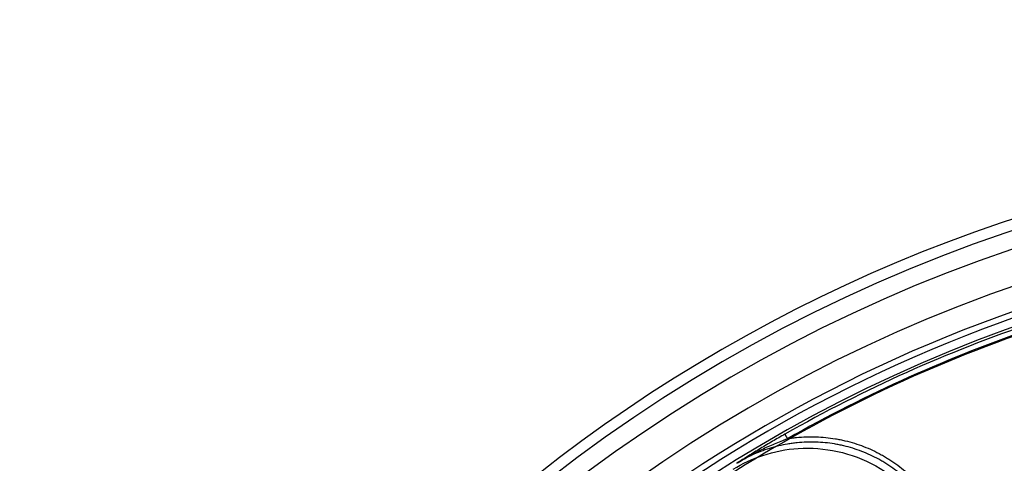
# Model space of a CAD drawing. Header units: millimetres. Extents: x 0 to 297, y 0 to 210.
# Tile 80 of 256: x 146.936 to 147.216, y 93.225 to 93.351. Entities that reach past the tile are written whole.
import ezdxf

# ---------------------------------------------------------------- set-up
doc = ezdxf.new("R2010")
doc.units = ezdxf.units.MM
doc.header["$LTSCALE"] = 16.335
doc.layers.get('0').update_dxf_attribs({"linetype": 'CONTINUOUS'})
doc.layers.add('01_GLOBAL', color=7, linetype='CONTINUOUS')
doc.layers.add('INTFCLR_144815', color=7, linetype='CONTINUOUS')

msp = doc.modelspace()

# ---------------------------------------------------------------- linework, layer by layer
at = {"color": 7, "linetype": 'Continuous'}
msp.add_circle((148.0808034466, 92.1164639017), 1.9, dxfattribs=at)
at = {"color": 9, "linetype": 'Continuous'}
msp.add_arc((148.0808034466, 92.1164639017), 1.8756493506, 92.9674534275, 177.0325465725, dxfattribs=at)
at = {"layer": '01_GLOBAL', "color": 7, "linetype": 'Continuous'}
msp.add_circle((148.0808034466, 92.1164639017), 1.925, dxfattribs=at)
at = {"layer": 'INTFCLR_144815', "color": 9, "linetype": 'Continuous'}
msp.add_line((147.1532534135, 93.2332424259), (147.1539927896, 93.23193967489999), dxfattribs=at)
at = {"layer": 'INTFCLR_144815', "color": 6, "linetype": 'Continuous'}
for radius, start, end in [(0.4398395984, 313.9937911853, 154.5150993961), (0.4217045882, 71.6563998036, 156.0440844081), (0.4149257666, 70.9981667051, 162.0018332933), (0.4107861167, 108.7136429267, 257.7559644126)]:
    msp.add_arc((147.3556636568, 92.8766036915), radius, start, end, dxfattribs=at)
at = {"layer": 'INTFCLR_144815', "color": 9, "linetype": 'Continuous'}
for centre, radius, start, end in [((147.3556636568, 92.8766036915), 0.4367478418, 71.617857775, 156.0236179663), ((147.3556636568, 92.8766036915), 0.4317480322, 71.6178577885, 156.0236179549), ((147.3556636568, 92.8766036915), 0.4132177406, 70.768222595, 162.2317774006), ((147.3556636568, 92.8766036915), 0.4082795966, 107.7076787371, 136.2923212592), ((147.3556636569, 92.87660369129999), 0.4100744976, 108.7465261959, 119.5770687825), ((147.3556636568, 92.8766036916), 0.4085765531, 108.7465261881, 119.5770688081)]:
    msp.add_arc(centre, radius, start, end, dxfattribs=at)
for points, knots in [([(147.1532534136, 93.2332424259), (147.1526636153, 93.23290769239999), (147.1514904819, 93.23223477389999), (147.1491671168, 93.23087692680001), (147.1463065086, 93.2291614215), (147.1429219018, 93.22707687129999), (147.140698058, 93.2256609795), (147.1395886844, 93.22495739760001)], [0, 0, 0, 0, 0.1272997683, 0.2538631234, 0.5051382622, 0.7534078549, 1, 1, 1, 1]), ([(147.1539927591, 93.2319396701), (147.1543728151, 93.2320022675), (147.1552132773, 93.2321287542), (147.1569890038, 93.2323402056), (147.1602222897, 93.23255994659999), (147.1638996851, 93.23244198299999), (147.1671012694, 93.23201710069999), (147.1689253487, 93.2316807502), (147.1716605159, 93.23107994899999), (147.1756265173, 93.2298485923), (147.1793859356, 93.2281068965), (147.1818024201, 93.22672966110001), (147.1833920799, 93.22575082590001), (147.1860631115, 93.2239121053), (147.1888686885, 93.2215331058), (147.1911102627, 93.2192099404), (147.1923282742, 93.21781319), (147.1940959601, 93.2156420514), (147.1964381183, 93.21220804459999), (147.1982995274, 93.20850900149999), (147.1993371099, 93.20593177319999), (147.1999751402, 93.2041791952), (147.2009306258, 93.20107430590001), (147.2018384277, 93.19656664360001), (147.2020871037, 93.1928776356), (147.2020871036, 93.1910122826)], [0, 0, 0, 0, 0.016043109, 0.0353363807, 0.0739229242, 0.1510960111, 0.1896825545, 0.2089758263, 0.228269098, 0.3054421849, 0.3826152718, 0.4019085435, 0.4212018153, 0.4597883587, 0.5369614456, 0.5755479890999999, 0.5948412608, 0.6141345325, 0.6913076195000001, 0.7684807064, 0.7877739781, 0.8070672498, 0.8456537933, 0.9228268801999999, 1, 1, 1, 1]), ([(147.2005891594, 93.1910122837), (147.2005894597, 93.19279462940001), (147.2003537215, 93.1963551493), (147.1994715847, 93.200730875), (147.1985539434, 93.2037115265), (147.1979421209, 93.2053933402), (147.196946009, 93.2078700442), (147.1951439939, 93.2114566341), (147.1928784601, 93.214772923), (147.1911890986, 93.2168484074), (147.1900163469, 93.21819393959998), (147.1878573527, 93.2204331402), (147.1851361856, 93.2227400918), (147.1825683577, 93.22450645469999), (147.1810448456, 93.22544462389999), (147.1787247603, 93.2267673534), (147.175083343, 93.2284565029), (147.1712466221, 93.2296434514), (147.1686331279, 93.23021706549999), (147.1668769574, 93.230540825), (147.1637924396, 93.2309504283), (147.1602263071, 93.2310637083), (147.1571167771, 93.2308504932), (147.1553400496, 93.2306384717), (147.1526991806, 93.2302330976), (147.1487951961, 93.2292959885), (147.1450483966, 93.22784866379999), (147.1426408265, 93.22668043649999), (147.1412100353, 93.2259266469), (147.1402015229, 93.2253362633), (147.1395888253, 93.2249571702)], [0, 0, 0, 0, 0.0629375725, 0.1255753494, 0.1571468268, 0.1729892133, 0.1887582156, 0.2514024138, 0.3142666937, 0.330114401, 0.3458910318, 0.3772805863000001, 0.4398855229, 0.4714188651, 0.487268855, 0.5030518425, 0.5657148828, 0.6285499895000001, 0.6444013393, 0.6601890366, 0.6915950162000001, 0.754210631, 0.7857360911, 0.8015890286, 0.8173816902, 0.8800725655, 0.942904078, 0.9587583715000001, 0.9745582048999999, 1, 1, 1, 1]), ([(147.1385675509, 93.2232888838), (147.1411852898, 93.2249101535), (147.1471427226, 93.2277014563), (147.1572891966, 93.229676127), (147.1684247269, 93.2288259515), (147.1793060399, 93.22472167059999), (147.188559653, 93.2176776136), (147.1951902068, 93.20869103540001), (147.1989016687, 93.1990434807), (147.1996977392, 93.1925128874), (147.1997129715, 93.18943379)], [0, 0, 0, 0, 0.1091739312, 0.2308407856, 0.3625742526, 0.4999999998, 0.637425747, 0.7691592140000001, 0.8908260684, 1, 1, 1, 1])]:
    msp.add_open_spline(points, degree=3, knots=knots, dxfattribs=at)
at = {"layer": 'INTFCLR_144815', "color": 6, "linetype": 'Continuous'}
msp.add_open_spline([(147.1395886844, 93.22495739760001), (147.140733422, 93.22568340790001), (147.1430664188, 93.227053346), (147.1466547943, 93.2289081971), (147.1497037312, 93.23027607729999), (147.1521559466, 93.2312600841), (147.1533793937, 93.2317234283), (147.1539927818, 93.23193967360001)], degree=3, knots=[0, 0, 0, 0, 0.2535774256, 0.5057331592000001, 0.7553231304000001, 0.8783340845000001, 1, 1, 1, 1], dxfattribs=at)

doc.saveas('drawing.dxf')
